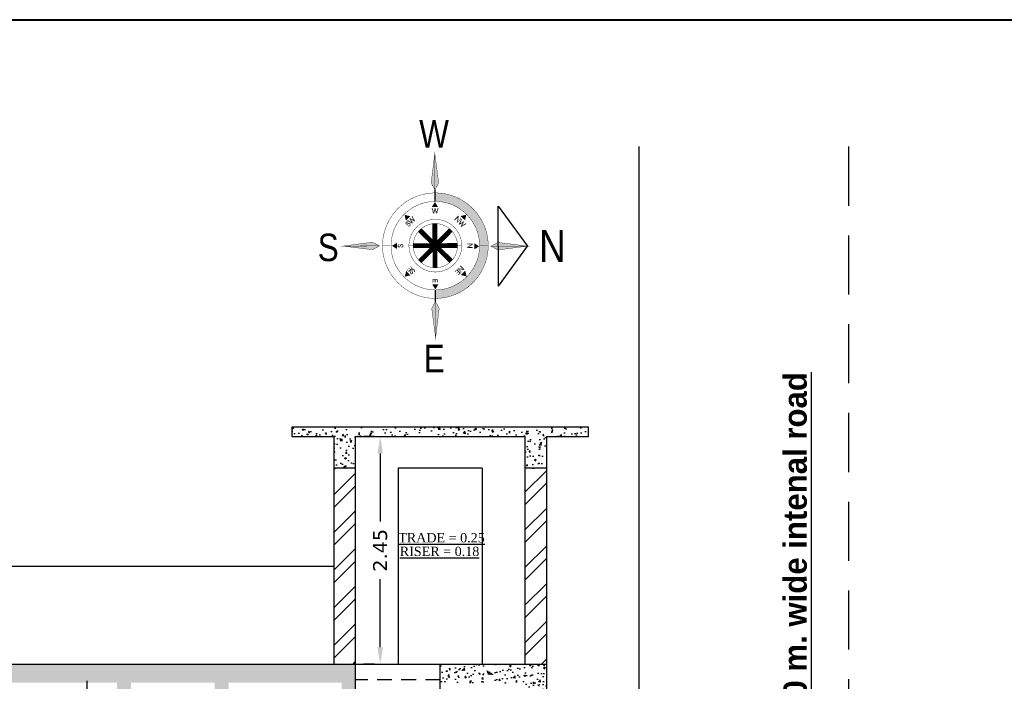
# Model space of a CAD drawing. Header units: millimetres. Extents: x 508 to 1792, y -198 to 270.
# Tile 7 of 9: x 1753 to 1763, y 94 to 101. Entities that reach past the tile are written whole.
import ezdxf
from ezdxf.enums import TextEntityAlignment as Align

# ---------------------------------------------------------------- set-up
doc = ezdxf.new("R2010")
doc.units = ezdxf.units.MM
doc.linetypes.add('DASHED2', pattern=[9.525, 6.35, -3.175])
doc.layers.add('LAYER_1', color=7, linetype='Continuous', lineweight=25)
doc.layers.add('TREES', color=74, linetype='Continuous')
doc.styles.add('SMN', font='swissck.ttf', dxfattribs={"height": 9.75})
doc.styles.get("Standard").update_dxf_attribs({"font": 'verdana.ttf', "height": 0.8})
doc.dimstyles.get("Standard").update_dxf_attribs({"dimtxt": 0.8, "dimasz": 0.18, "dimexe": 0.18, "dimexo": 0.0625, "dimgap": 0.09, "dimtad": 0, "dimtih": 1, "dimtoh": 1, "dimzin": 0, "dimdsep": 46, "dimtxsty": 'Standard', "dimcen": 0.09, "dimadec": 0, "dimazin": 0, "dimtfac": 1, "dimtofl": 0, "dimtmove": 0, "dimatfit": 3, "dimfxl": 1, "dimtolj": 1, "dimtzin": 0, "dimarcsym": 0})
pattern_1 = [(45, (232.0057, 179.74275), (-0.202055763, 0.202055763), []), (45, (232.14042, 179.74275), (-0.202055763, 0.202055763), [])]
pattern_2 = [(50, (232.00571, 179.74275), (0.182184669, -0.015939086), [0.01905, -0.20955]), (355, (232.00571, 179.74275), (-0.035243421, 0.191056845), [0.01524, -0.167640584]), (100.451445, (232.0209, 179.74142), (0.146941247, 0.175117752), [0.016190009, -0.178090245]), (46.1842, (232.00571, 179.79355), (0.27107904, -0.042042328), [0.028575, -0.314325]), (96.635558, (232.0283, 179.79004), (0.237404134, 0.247426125), [0.024285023, -0.26713561]), (351.184151, (232.0057, 179.79355), (0.237404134, 0.247426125), [0.022859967, -0.25145973]), (21, (232.03111, 179.78085), (0.151614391, -0.102265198), [0.01905, -0.20955]), (326, (232.03111, 179.78085), (0.061802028, 0.184187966), [0.01524, -0.16764]), (71.451445, (232.04375, 179.77233), (0.21341642, 0.081922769), [0.016190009, -0.178089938]), (37.5, (232.005714, 179.74275), (0.0030886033, 0.084555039), [0, -0.165608, 0, -0.17018, 0, -0.168275]), (7.5, (232.00571, 179.74275), (0.0668196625, 0.100180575), [0, -0.097028, 0, -0.161798, 0, -0.064135]), (327.5, (231.94907, 179.74275), (0.1355905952, -0.005728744), [0, -0.0635, 0, -0.19812, 0, -0.26289]), (317.5, (231.92367, 179.74275), (0.148129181, 0.025426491), [0, -0.08255, 0, -0.131572, 0, -0.18669])]

# ---------------------------------------------------------------- blocks, each defined once
blk = doc.blocks.new('*D154')
at = {"color": 0, "lineweight": -2, "ltscale": 0.25, "transparency": 16777216}
for p, q in [((1756.424, 96.392), (1756.306, 96.392)), ((1756.486, 96.212), (1756.486, 95.48)), ((1756.486, 94.132), (1756.486, 94.863)), ((1756.424, 93.952), (1756.306, 93.952))]:
    blk.add_line(p, q, dxfattribs=at)
at = {"color": 0, "ltscale": 0.25, "transparency": 16777216}
for points in [[(1756.456, 96.212), (1756.516, 96.212), (1756.486, 96.392)], [(1756.456, 94.132), (1756.516, 94.132), (1756.486, 93.952)]]:
    blk.add_solid(points, dxfattribs=at)
at = {"layer": 'Defpoints', "color": 0, "ltscale": 0.25, "transparency": 16777216}
for p in [(1756.486, 96.392), (1756.486, 93.952), (1756.486, 93.952)]:
    blk.add_point(p, dxfattribs=at)
at = {"color": 0, "ltscale": 0.25, "transparency": 16777216, "insert": (1756.486, 95.172), "char_height": 0.8, "attachment_point": 5, "rotation": 90}
blk.add_mtext('\\A1;{\\H0.1875x;2.45}', dxfattribs=at)
blk = doc.blocks.new('*D155')
at = {"color": 0, "lineweight": -2, "ltscale": 0.25, "transparency": 16777216}
for p, q in [((1753.399, 93.952), (1753.517, 93.952)), ((1753.337, 93.772), (1753.337, 92.732)), ((1753.337, 91.072), (1753.337, 92.111)), ((1753.274, 90.892), (1753.157, 90.892))]:
    blk.add_line(p, q, dxfattribs=at)
at = {"color": 0, "ltscale": 0.25, "transparency": 16777216}
for points in [[(1753.307, 93.772), (1753.367, 93.772), (1753.337, 93.952)], [(1753.307, 91.072), (1753.367, 91.072), (1753.337, 90.892)]]:
    blk.add_solid(points, dxfattribs=at)
at = {"layer": 'Defpoints', "color": 0, "ltscale": 0.25, "transparency": 16777216}
for p in [(1753.337, 93.952), (1753.337, 90.892), (1753.337, 90.892)]:
    blk.add_point(p, dxfattribs=at)
at = {"color": 0, "ltscale": 0.25, "transparency": 16777216, "insert": (1753.337, 92.422), "char_height": 0.8, "attachment_point": 5, "rotation": 90}
blk.add_mtext('\\A1;{\\H0.1875x;3.06}', dxfattribs=at)
blk = doc.blocks.new('*D193')
at = {"color": 0, "lineweight": -2, "transparency": 16777216}
for p, q in [((1764.066, 98.584), (1763.787, 98.584)), ((1763.967, 98.484), (1763.967, 98.226)), ((1763.967, 97.684), (1763.967, 97.942)), ((1764.066, 97.584), (1763.787, 97.584))]:
    blk.add_line(p, q, dxfattribs=at)
at = {"color": 0, "transparency": 16777216}
for points in [[(1763.95, 98.484), (1763.983, 98.484), (1763.967, 98.584)], [(1763.95, 97.684), (1763.983, 97.684), (1763.967, 97.584)]]:
    blk.add_solid(points, dxfattribs=at)
at = {"layer": 'Defpoints', "color": 0, "transparency": 16777216}
for p in [(1764.129, 98.584), (1763.967, 97.584), (1764.129, 97.584)]:
    blk.add_point(p, dxfattribs=at)
at = {"color": 0, "transparency": 16777216, "insert": (1763.967, 98.084), "char_height": 0.8, "attachment_point": 5}
blk.add_mtext('\\A1;{\\H0.125x;2.00}', dxfattribs=at)
blk = doc.blocks.new('vitthal-12')
h = blk.add_hatch(color=8)
h.paths.add_polyline_path([(4.593, 1.58), (4.628, 1.62), (4.663, 1.661), (4.696, 1.702), (4.729, 1.744), (4.76, 1.786), (4.79, 1.829), (4.818, 1.873), (4.846, 1.917), (4.873, 1.962), (4.898, 2.007), (4.922, 2.052), (4.946, 2.098), (4.968, 2.145), (4.989, 2.192), (5.009, 2.239), (5.027, 2.286), (5.045, 2.334), (5.061, 2.382), (5.077, 2.431), (5.091, 2.48), (5.104, 2.529), (5.116, 2.578), (5.127, 2.627), (5.137, 2.677), (5.145, 2.727), (5.153, 2.777), (5.159, 2.827), (5.165, 2.877), (5.169, 2.927), (5.172, 2.978), (5.174, 3.028), (5.175, 3.079), (5.175, 3.129), (5.173, 3.179), (5.171, 3.23), (5.168, 3.28), (5.163, 3.33), (5.157, 3.38), (5.151, 3.43), (5.143, 3.48), (5.134, 3.53), (5.124, 3.579), (5.112, 3.629), (5.1, 3.678), (5.087, 3.727), (5.072, 3.775), (5.057, 3.823), (5.04, 3.871), (5.023, 3.919), (5.004, 3.966), (4.984, 4.013), (4.963, 4.06), (4.941, 4.106), (4.918, 4.151), (4.893, 4.196), (4.868, 4.241), (4.842, 4.285), (4.814, 4.329), (4.786, 4.372), (4.756, 4.415), (4.726, 4.457), (4.694, 4.498), (4.661, 4.539), (4.627, 4.579), (4.592, 4.619), (4.556, 4.658), (4.519, 4.696), (4.481, 4.733), (4.441, 4.77), (4.436, 4.775), (4.188, 4.51), (4.197, 4.502), (4.237, 4.464), (4.275, 4.426), (4.312, 4.387), (4.348, 4.347), (4.383, 4.307), (4.416, 4.265), (4.447, 4.223), (4.478, 4.18), (4.507, 4.136), (4.535, 4.092), (4.561, 4.047), (4.587, 4.002), (4.61, 3.955), (4.633, 3.909), (4.654, 3.862), (4.674, 3.814), (4.692, 3.766), (4.709, 3.717), (4.725, 3.669), (4.74, 3.619), (4.753, 3.57), (4.765, 3.52), (4.775, 3.47), (4.784, 3.42), (4.792, 3.369), (4.798, 3.318), (4.803, 3.268), (4.807, 3.217), (4.809, 3.166), (4.81, 3.115), (4.81, 3.064), (4.808, 3.012), (4.805, 2.961), (4.8, 2.91), (4.794, 2.86), (4.787, 2.809), (4.779, 2.758), (4.769, 2.708), (4.757, 2.658), (4.745, 2.608), (4.731, 2.559), (4.715, 2.509), (4.699, 2.46), (4.68, 2.412), (4.661, 2.364), (4.64, 2.316), (4.618, 2.269), (4.594, 2.222), (4.569, 2.176), (4.543, 2.13), (4.515, 2.085), (4.486, 2.041), (4.455, 1.997), (4.423, 1.954), (4.39, 1.912), (4.355, 1.87), (4.319, 1.83)])
h.paths.add_polyline_path([(3.404, 0.901), (3.453, 0.912), (3.502, 0.924), (3.551, 0.938), (3.6, 0.952), (3.648, 0.967), (3.696, 0.984), (3.743, 1.001), (3.791, 1.02), (3.837, 1.04), (3.884, 1.061), (3.93, 1.082), (3.975, 1.105), (4.021, 1.13), (4.065, 1.155), (4.109, 1.181), (4.153, 1.208), (4.196, 1.237), (4.239, 1.266), (4.281, 1.297), (4.322, 1.328), (4.363, 1.361), (4.403, 1.395), (4.442, 1.43), (4.481, 1.466), (4.519, 1.503), (4.556, 1.541), (4.593, 1.58), (4.319, 1.83), (4.282, 1.79), (4.243, 1.752), (4.204, 1.714), (4.165, 1.679), (4.124, 1.644), (4.082, 1.611), (4.04, 1.579), (3.997, 1.549), (3.954, 1.52), (3.909, 1.492), (3.864, 1.465), (3.819, 1.44), (3.773, 1.416), (3.726, 1.394), (3.679, 1.372), (3.632, 1.353), (3.584, 1.334), (3.535, 1.317), (3.486, 1.301), (3.437, 1.287), (3.388, 1.273), (3.338, 1.262), (3.288, 1.251), (3.238, 1.242), (3.187, 1.234), (3.136, 1.228), (3.086, 1.223), (3.035, 1.219), (2.984, 1.217), (2.933, 1.216), (2.882, 1.216), (2.831, 1.218), (2.78, 1.221), (2.729, 1.225), (2.678, 1.231), (2.627, 1.238), (2.577, 1.247), (2.527, 1.257), (2.477, 1.268), (2.427, 1.281), (2.377, 1.295), (2.328, 1.31), (2.279, 1.327), (2.231, 1.345), (2.183, 1.364), (2.135, 1.385), (2.088, 1.407), (2.041, 1.431), (1.995, 1.456), (1.95, 1.482), (1.905, 1.51), (1.86, 1.539), (1.816, 1.57), (1.773, 1.602), (1.731, 1.635), (1.69, 1.67), (1.645, 1.71), (1.401, 1.442), (1.404, 1.438), (1.445, 1.402), (1.485, 1.368), (1.527, 1.334), (1.569, 1.302), (1.611, 1.271), (1.654, 1.241), (1.698, 1.212), (1.742, 1.184), (1.787, 1.157), (1.832, 1.132), (1.878, 1.107), (1.924, 1.084), (1.97, 1.062), (2.017, 1.041), (2.064, 1.021), (2.112, 1.002), (2.16, 0.984), (2.208, 0.967), (2.256, 0.952), (2.305, 0.938), (2.354, 0.924), (2.403, 0.912), (2.453, 0.901), (2.502, 0.891), (2.552, 0.882), (2.602, 0.875), (2.652, 0.868), (2.702, 0.863), (2.753, 0.858), (2.803, 0.855), (2.853, 0.853), (2.904, 0.852), (2.954, 0.852), (3.005, 0.853), (3.055, 0.855), (3.105, 0.858), (3.155, 0.863), (3.205, 0.868), (3.255, 0.875), (3.305, 0.883), (3.355, 0.891)])
for p, q in [((4.523, 4.867), (4.188, 4.51)), ((3.744, 0), (6.042, 2.52)), ((6.042, 2.52), (5.807, 0.427)), ((1.314, 1.346), (1.645, 1.71)), ((3.744, 0), (5.807, 0.427))]:
    blk.add_line(p, q)
at = {"color": 8, "const_width": 0.0155}
for points in [[(4.523, 4.867), (5.574, 6.021), (4.843, 4.98)], [(4.523, 4.867), (5.574, 6.021), (4.604, 5.198)], [(1.158, 4.711), (0.006, 5.761), (1.045, 5.031)], [(1.158, 4.711), (0.006, 5.761), (0.828, 4.794)], [(1.314, 1.346), (0.262, 0.192), (1.23, 1.017)], [(1.314, 1.346), (0.262, 0.192), (0.993, 1.233)], [(4.655, 1.477), (5.807, 0.427), (4.985, 1.393)], [(4.655, 1.477), (5.807, 0.427), (4.769, 1.156)]]:
    blk.add_lwpolyline(points, close=True, dxfattribs=at)
at = {"color": 8, "const_width": 0.207}
for points in [[(3.623, 2.467), (2.228, 3.739)], [(3.548, 3.817), (2.274, 2.42)], [(2.884, 4.045), (2.971, 2.162)], [(3.869, 3.147), (1.984, 3.058)]]:
    blk.add_lwpolyline(points, dxfattribs=at)
at = {"color": 8}
for points in [[(4.523, 4.867), (5.574, 6.021), (4.523, 4.867), (4.604, 5.198)], [(4.523, 4.867), (5.574, 6.021), (4.523, 4.867), (4.843, 4.98)], [(1.158, 4.711), (0.006, 5.761), (1.158, 4.711), (0.828, 4.794)], [(1.158, 4.711), (0.006, 5.761), (1.158, 4.711), (1.045, 5.031)], [(1.314, 1.346), (0.262, 0.192), (1.314, 1.346), (0.993, 1.233)], [(1.314, 1.346), (0.262, 0.192), (1.314, 1.346), (1.23, 1.017)], [(4.655, 1.477), (5.807, 0.427), (4.655, 1.477), (4.769, 1.156)], [(4.655, 1.477), (5.807, 0.427), (4.655, 1.477), (4.985, 1.393)]]:
    blk.add_solid(points, dxfattribs=at)
at = {"layer": 'LAYER_1', "color": 39, "linetype": 'Continuous', "const_width": 0.0155}
for points in [[(1.253, 4.624), (1.523, 4.378), (1.561, 4.418), (1.599, 4.456), (1.638, 4.493), (1.678, 4.529), (1.718, 4.563), (1.76, 4.597), (1.802, 4.628), (1.845, 4.659), (1.889, 4.688), (1.933, 4.716), (1.978, 4.742), (2.024, 4.768), (2.07, 4.791), (2.116, 4.814), (2.164, 4.835), (2.211, 4.855), (2.259, 4.874), (2.308, 4.891), (2.357, 4.907), (2.406, 4.921), (2.456, 4.934), (2.506, 4.946), (2.556, 4.956), (2.606, 4.966), (2.657, 4.973), (2.707, 4.98), (2.758, 4.985), (2.809, 4.989), (2.86, 4.991), (2.911, 4.992), (2.962, 4.992), (3.014, 4.99), (3.065, 4.987), (3.116, 4.982), (3.167, 4.977), (3.217, 4.969), (3.268, 4.961), (3.318, 4.951), (3.368, 4.94), (3.418, 4.927), (3.468, 4.913), (3.517, 4.898), (3.566, 4.881), (3.615, 4.863), (3.663, 4.843), (3.71, 4.823), (3.758, 4.8), (3.804, 4.777), (3.851, 4.752), (3.896, 4.725), (3.941, 4.698), (3.986, 4.668), (4.029, 4.638), (4.072, 4.606), (4.115, 4.573), (4.156, 4.538), (4.197, 4.502), (4.197, 4.502), (4.237, 4.464), (4.275, 4.426), (4.312, 4.387), (4.348, 4.347), (4.383, 4.307), (4.416, 4.265), (4.447, 4.223), (4.478, 4.18), (4.507, 4.136), (4.535, 4.092), (4.561, 4.047), (4.587, 4.002), (4.61, 3.955), (4.633, 3.909), (4.654, 3.862), (4.674, 3.814), (4.692, 3.766), (4.709, 3.717), (4.725, 3.669), (4.74, 3.619), (4.753, 3.57), (4.765, 3.52), (4.775, 3.47), (4.784, 3.42), (4.792, 3.369), (4.798, 3.318), (4.803, 3.268), (4.807, 3.217), (4.809, 3.166), (4.81, 3.115), (4.81, 3.064), (4.808, 3.012), (4.805, 2.961), (4.8, 2.91), (4.794, 2.86), (4.787, 2.809), (4.779, 2.758), (4.769, 2.708), (4.757, 2.658), (4.745, 2.608), (4.731, 2.559), (4.715, 2.509), (4.699, 2.46), (4.68, 2.412), (4.661, 2.364), (4.64, 2.316), (4.618, 2.269), (4.594, 2.222), (4.569, 2.176), (4.543, 2.13), (4.515, 2.085), (4.486, 2.041), (4.455, 1.997), (4.423, 1.954), (4.39, 1.912), (4.355, 1.87), (4.319, 1.83), (4.319, 1.83), (4.593, 1.58), (4.628, 1.62), (4.663, 1.661), (4.696, 1.702), (4.729, 1.744), (4.76, 1.786), (4.79, 1.829), (4.818, 1.873), (4.846, 1.917), (4.873, 1.962), (4.898, 2.007), (4.922, 2.052), (4.946, 2.098), (4.968, 2.145), (4.989, 2.192), (5.009, 2.239), (5.027, 2.286), (5.045, 2.334), (5.061, 2.382), (5.077, 2.431), (5.091, 2.48), (5.104, 2.529), (5.116, 2.578), (5.127, 2.627), (5.137, 2.677), (5.145, 2.727), (5.153, 2.777), (5.159, 2.827), (5.165, 2.877), (5.169, 2.927), (5.172, 2.978), (5.174, 3.028), (5.175, 3.079), (5.175, 3.129), (5.173, 3.179), (5.171, 3.23), (5.168, 3.28), (5.163, 3.33), (5.157, 3.38), (5.151, 3.43), (5.143, 3.48), (5.134, 3.53), (5.124, 3.579), (5.112, 3.629), (5.1, 3.678), (5.087, 3.727), (5.072, 3.775), (5.057, 3.823), (5.04, 3.871), (5.023, 3.919), (5.004, 3.966), (4.984, 4.013), (4.963, 4.06), (4.941, 4.106), (4.918, 4.151), (4.893, 4.196), (4.868, 4.241), (4.842, 4.285), (4.814, 4.329), (4.786, 4.372), (4.756, 4.415), (4.726, 4.457), (4.694, 4.498), (4.661, 4.539), (4.627, 4.579), (4.592, 4.619), (4.556, 4.658), (4.519, 4.696), (4.481, 4.733), (4.441, 4.77), (4.441, 4.77), (4.401, 4.806), (4.361, 4.84), (4.319, 4.874), (4.277, 4.906), (4.235, 4.937), (4.192, 4.967), (4.148, 4.996), (4.104, 5.024), (4.059, 5.05), (4.014, 5.076), (3.969, 5.1), (3.923, 5.123), (3.876, 5.146), (3.83, 5.167), (3.782, 5.186), (3.735, 5.205), (3.687, 5.223), (3.639, 5.239), (3.591, 5.255), (3.542, 5.269), (3.493, 5.282), (3.444, 5.294), (3.394, 5.305), (3.345, 5.315), (3.295, 5.324), (3.245, 5.331), (3.195, 5.338), (3.145, 5.343), (3.095, 5.348), (3.045, 5.351), (2.994, 5.353), (2.944, 5.354), (2.894, 5.354), (2.844, 5.353), (2.793, 5.35), (2.743, 5.347), (2.693, 5.342), (2.643, 5.337), (2.593, 5.33), (2.543, 5.322), (2.494, 5.313), (2.444, 5.303), (2.395, 5.292), (2.346, 5.28), (2.297, 5.267), (2.249, 5.252), (2.201, 5.237), (2.153, 5.22), (2.105, 5.203), (2.058, 5.184), (2.011, 5.164), (1.965, 5.143), (1.919, 5.121), (1.873, 5.098), (1.828, 5.074), (1.783, 5.049), (1.739, 5.023), (1.695, 4.996), (1.652, 4.967), (1.609, 4.938), (1.567, 4.907), (1.525, 4.875), (1.485, 4.843), (1.444, 4.809), (1.405, 4.774), (1.366, 4.738), (1.328, 4.701), (1.29, 4.663), (1.253, 4.624)], [(1.253, 4.624), (1.525, 4.38), (1.489, 4.339), (1.454, 4.298), (1.421, 4.255), (1.389, 4.212), (1.358, 4.168), (1.329, 4.124), (1.301, 4.079), (1.275, 4.033), (1.25, 3.987), (1.226, 3.941), (1.204, 3.893), (1.183, 3.846), (1.164, 3.797), (1.146, 3.749), (1.129, 3.7), (1.114, 3.651), (1.1, 3.601), (1.087, 3.551), (1.076, 3.501), (1.066, 3.451), (1.057, 3.4), (1.05, 3.349), (1.044, 3.298), (1.04, 3.247), (1.037, 3.196), (1.035, 3.145), (1.035, 3.094), (1.036, 3.043), (1.038, 2.992), (1.042, 2.941), (1.047, 2.89), (1.053, 2.839), (1.061, 2.789), (1.07, 2.738), (1.081, 2.688), (1.093, 2.638), (1.106, 2.589), (1.12, 2.54), (1.136, 2.491), (1.153, 2.442), (1.172, 2.394), (1.192, 2.346), (1.213, 2.299), (1.235, 2.253), (1.259, 2.206), (1.284, 2.161), (1.311, 2.116), (1.339, 2.072), (1.368, 2.028), (1.398, 1.985), (1.43, 1.943), (1.463, 1.901), (1.498, 1.86), (1.534, 1.821), (1.571, 1.781), (1.609, 1.743), (1.649, 1.706), (1.649, 1.706), (1.69, 1.67), (1.731, 1.635), (1.773, 1.602), (1.816, 1.57), (1.86, 1.539), (1.905, 1.51), (1.95, 1.482), (1.995, 1.456), (2.041, 1.431), (2.088, 1.407), (2.135, 1.385), (2.183, 1.364), (2.231, 1.345), (2.279, 1.327), (2.328, 1.31), (2.377, 1.295), (2.427, 1.281), (2.477, 1.268), (2.527, 1.257), (2.577, 1.247), (2.627, 1.238), (2.678, 1.231), (2.729, 1.225), (2.78, 1.221), (2.831, 1.218), (2.882, 1.216), (2.933, 1.216), (2.984, 1.217), (3.035, 1.219), (3.086, 1.223), (3.136, 1.228), (3.187, 1.234), (3.238, 1.242), (3.288, 1.251), (3.338, 1.262), (3.388, 1.273), (3.437, 1.287), (3.486, 1.301), (3.535, 1.317), (3.584, 1.334), (3.632, 1.353), (3.679, 1.372), (3.726, 1.394), (3.773, 1.416), (3.819, 1.44), (3.864, 1.465), (3.909, 1.492), (3.954, 1.52), (3.997, 1.549), (4.04, 1.579), (4.082, 1.611), (4.124, 1.644), (4.165, 1.679), (4.204, 1.714), (4.243, 1.752), (4.282, 1.79), (4.319, 1.83), (4.319, 1.83), (4.593, 1.58), (4.556, 1.541), (4.519, 1.503), (4.481, 1.466), (4.442, 1.43), (4.403, 1.395), (4.363, 1.361), (4.322, 1.328), (4.281, 1.297), (4.239, 1.266), (4.196, 1.237), (4.153, 1.208), (4.109, 1.181), (4.065, 1.155), (4.021, 1.13), (3.975, 1.105), (3.93, 1.082), (3.884, 1.061), (3.837, 1.04), (3.791, 1.02), (3.743, 1.001), (3.696, 0.984), (3.648, 0.967), (3.6, 0.952), (3.551, 0.938), (3.502, 0.924), (3.453, 0.912), (3.404, 0.901), (3.355, 0.891), (3.305, 0.883), (3.255, 0.875), (3.205, 0.868), (3.155, 0.863), (3.105, 0.858), (3.055, 0.855), (3.005, 0.853), (2.954, 0.852), (2.904, 0.852), (2.853, 0.853), (2.803, 0.855), (2.753, 0.858), (2.702, 0.863), (2.652, 0.868), (2.602, 0.875), (2.552, 0.882), (2.502, 0.891), (2.453, 0.901), (2.403, 0.912), (2.354, 0.924), (2.305, 0.938), (2.256, 0.952), (2.208, 0.967), (2.16, 0.984), (2.112, 1.002), (2.064, 1.021), (2.017, 1.041), (1.97, 1.062), (1.924, 1.084), (1.878, 1.107), (1.832, 1.132), (1.787, 1.157), (1.742, 1.184), (1.698, 1.212), (1.654, 1.241), (1.611, 1.271), (1.569, 1.302), (1.527, 1.334), (1.485, 1.368), (1.445, 1.402), (1.404, 1.438), (1.404, 1.438), (1.365, 1.475), (1.327, 1.512), (1.29, 1.55), (1.254, 1.589), (1.219, 1.628), (1.185, 1.668), (1.152, 1.709), (1.121, 1.751), (1.09, 1.793), (1.06, 1.835), (1.032, 1.878), (1.004, 1.922), (0.978, 1.966), (0.953, 2.011), (0.929, 2.056), (0.906, 2.101), (0.884, 2.147), (0.863, 2.194), (0.843, 2.24), (0.824, 2.287), (0.806, 2.335), (0.79, 2.383), (0.774, 2.431), (0.76, 2.479), (0.747, 2.528), (0.735, 2.577), (0.723, 2.626), (0.713, 2.676), (0.704, 2.725), (0.697, 2.775), (0.69, 2.825), (0.684, 2.875), (0.68, 2.925), (0.676, 2.975), (0.674, 3.025), (0.673, 3.075), (0.673, 3.126), (0.674, 3.176), (0.676, 3.226), (0.679, 3.277), (0.683, 3.327), (0.688, 3.377), (0.695, 3.427), (0.702, 3.477), (0.711, 3.526), (0.721, 3.576), (0.732, 3.625), (0.744, 3.675), (0.757, 3.724), (0.771, 3.772), (0.786, 3.821), (0.803, 3.869), (0.82, 3.917), (0.839, 3.964), (0.859, 4.011), (0.88, 4.058), (0.902, 4.105), (0.925, 4.151), (0.949, 4.196), (0.975, 4.241), (1.001, 4.286), (1.029, 4.33), (1.057, 4.374), (1.087, 4.417), (1.118, 4.46), (1.15, 4.502), (1.183, 4.543), (1.218, 4.584), (1.253, 4.624)], [(2.653, 4.529), (2.655, 4.519), (2.658, 4.511), (2.662, 4.503), (2.668, 4.498), (2.673, 4.494), (2.679, 4.491), (2.687, 4.489), (2.695, 4.488), (2.704, 4.487), (2.71, 4.487), (2.717, 4.489), (2.724, 4.493), (2.73, 4.498), (2.735, 4.503), (2.738, 4.509), (2.743, 4.516), (2.744, 4.524), (2.744, 4.531), (2.742, 4.54), (2.74, 4.547), (2.736, 4.553), (2.731, 4.561), (2.722, 4.566), (2.713, 4.571), (2.7, 4.575), (2.687, 4.577), (2.675, 4.58), (2.664, 4.584), (2.653, 4.59), (2.644, 4.597), (2.639, 4.607), (2.635, 4.618), (2.632, 4.63), (2.633, 4.632), (2.633, 4.632), (2.634, 4.632), (2.633, 4.635), (2.633, 4.636), (2.631, 4.638), (2.633, 4.647), (2.636, 4.656), (2.641, 4.664), (2.647, 4.673), (2.654, 4.68), (2.663, 4.684), (2.672, 4.689), (2.681, 4.692), (2.69, 4.694), (2.703, 4.692), (2.714, 4.689), (2.724, 4.685), (2.733, 4.679), (2.74, 4.672), (2.746, 4.665), (2.75, 4.656), (2.754, 4.647), (2.756, 4.638), (2.754, 4.636), (2.734, 4.633), (2.73, 4.645), (2.725, 4.654), (2.718, 4.662), (2.711, 4.667), (2.702, 4.671), (2.691, 4.672), (2.685, 4.67), (2.679, 4.669), (2.673, 4.667), (2.668, 4.663), (2.663, 4.659), (2.66, 4.654), (2.656, 4.648), (2.654, 4.642), (2.652, 4.637), (2.655, 4.625), (2.66, 4.615), (2.666, 4.61), (2.674, 4.604), (2.686, 4.6), (2.7, 4.596), (2.716, 4.591), (2.729, 4.586), (2.74, 4.581), (2.75, 4.573), (2.758, 4.562), (2.762, 4.547), (2.764, 4.542), (2.765, 4.537), (2.767, 4.532), (2.766, 4.525), (2.764, 4.518), (2.762, 4.512), (2.76, 4.503), (2.757, 4.495), (2.752, 4.489), (2.746, 4.483), (2.739, 4.478), (2.73, 4.473), (2.722, 4.469), (2.713, 4.467), (2.703, 4.466), (2.692, 4.466), (2.682, 4.467), (2.673, 4.468), (2.665, 4.473), (2.657, 4.478), (2.65, 4.482), (2.645, 4.489), (2.64, 4.495), (2.636, 4.502), (2.632, 4.51), (2.631, 4.519), (2.631, 4.528)], [(2.653, 4.529), (2.655, 4.519), (2.658, 4.511), (2.662, 4.503), (2.668, 4.498), (2.673, 4.494), (2.679, 4.491), (2.687, 4.489), (2.695, 4.488), (2.704, 4.487), (2.71, 4.487), (2.717, 4.489), (2.724, 4.493), (2.73, 4.498), (2.735, 4.503), (2.738, 4.509), (2.743, 4.516), (2.744, 4.524), (2.744, 4.531), (2.742, 4.54), (2.74, 4.547), (2.736, 4.553), (2.731, 4.561), (2.722, 4.566), (2.713, 4.571), (2.7, 4.575), (2.687, 4.577), (2.675, 4.58), (2.664, 4.584), (2.653, 4.59), (2.644, 4.597), (2.639, 4.607), (2.635, 4.618), (2.632, 4.63), (2.633, 4.632), (2.633, 4.632), (2.634, 4.632), (2.633, 4.635), (2.633, 4.636), (2.631, 4.638), (2.633, 4.647), (2.636, 4.656), (2.641, 4.664), (2.647, 4.673), (2.654, 4.68), (2.663, 4.684), (2.672, 4.689), (2.681, 4.692), (2.69, 4.694), (2.703, 4.692), (2.714, 4.689), (2.724, 4.685), (2.733, 4.679), (2.74, 4.672), (2.746, 4.665), (2.75, 4.656), (2.754, 4.647), (2.756, 4.638), (2.754, 4.636), (2.734, 4.633), (2.73, 4.645), (2.725, 4.654), (2.718, 4.662), (2.711, 4.667), (2.702, 4.671), (2.691, 4.672), (2.685, 4.67), (2.679, 4.669), (2.673, 4.667), (2.668, 4.663), (2.663, 4.659), (2.66, 4.654), (2.656, 4.648), (2.654, 4.642), (2.652, 4.637), (2.655, 4.625), (2.66, 4.615), (2.666, 4.61), (2.674, 4.604), (2.686, 4.6), (2.7, 4.596), (2.716, 4.591), (2.729, 4.586), (2.74, 4.581), (2.75, 4.573), (2.758, 4.562), (2.762, 4.547), (2.764, 4.542), (2.765, 4.537), (2.767, 4.532), (2.766, 4.525), (2.764, 4.518), (2.762, 4.512), (2.76, 4.503), (2.757, 4.495), (2.752, 4.489), (2.746, 4.483), (2.739, 4.478), (2.73, 4.473), (2.722, 4.469), (2.713, 4.467), (2.703, 4.466), (2.692, 4.466), (2.682, 4.467), (2.673, 4.468), (2.665, 4.473), (2.657, 4.478), (2.65, 4.482), (2.645, 4.489), (2.64, 4.495), (2.636, 4.502), (2.632, 4.51), (2.631, 4.519), (2.631, 4.528)], [(2.846, 4.943), (2.974, 4.76), (2.736, 4.749)], [(2.98, 4.512), (3.027, 4.704), (3.047, 4.703), (2.994, 4.485), (2.966, 4.482), (2.911, 4.66), (2.87, 4.478), (2.842, 4.478), (2.769, 4.691), (2.793, 4.694), (2.853, 4.507), (2.899, 4.697), (2.919, 4.699)], [(2.98, 4.512), (3.027, 4.704), (3.047, 4.703), (2.994, 4.485), (2.966, 4.482), (2.911, 4.66), (2.87, 4.478), (2.842, 4.478), (2.769, 4.691), (2.793, 4.694), (2.853, 4.507), (2.899, 4.697), (2.919, 4.699)], [(1.562, 4.343), (1.624, 4.13), (1.782, 4.302)], [(1.829, 4.042), (1.836, 4.038), (1.843, 4.035), (1.852, 4.032), (1.859, 4.033), (1.867, 4.034), (1.874, 4.037), (1.881, 4.039), (1.886, 4.043), (1.89, 4.047), (1.895, 4.053), (1.899, 4.059), (1.901, 4.066), (1.903, 4.074), (1.903, 4.082), (1.901, 4.09), (1.899, 4.096), (1.895, 4.102), (1.889, 4.108), (1.883, 4.113), (1.875, 4.116), (1.866, 4.118), (1.858, 4.12), (1.849, 4.118), (1.839, 4.112), (1.827, 4.106), (1.817, 4.102), (1.806, 4.095), (1.795, 4.091), (1.784, 4.088), (1.773, 4.086), (1.764, 4.089), (1.754, 4.095), (1.743, 4.103), (1.742, 4.103), (1.742, 4.104), (1.741, 4.105), (1.74, 4.105), (1.74, 4.106), (1.739, 4.107), (1.732, 4.114), (1.727, 4.122), (1.724, 4.13), (1.723, 4.14), (1.723, 4.151), (1.725, 4.162), (1.729, 4.17), (1.733, 4.178), (1.737, 4.183), (1.747, 4.193), (1.756, 4.199), (1.766, 4.203), (1.777, 4.206), (1.787, 4.206), (1.797, 4.203), (1.806, 4.201), (1.814, 4.197), (1.82, 4.193), (1.824, 4.189), (1.81, 4.173), (1.799, 4.18), (1.789, 4.183), (1.78, 4.183), (1.771, 4.181), (1.761, 4.176), (1.752, 4.169), (1.75, 4.166), (1.747, 4.161), (1.746, 4.154), (1.743, 4.149), (1.743, 4.143), (1.745, 4.137), (1.746, 4.13), (1.748, 4.124), (1.753, 4.119), (1.763, 4.112), (1.772, 4.11), (1.781, 4.111), (1.79, 4.113), (1.802, 4.117), (1.814, 4.123), (1.828, 4.131), (1.84, 4.137), (1.851, 4.14), (1.864, 4.141), (1.877, 4.139), (1.89, 4.133), (1.896, 4.129), (1.901, 4.126), (1.903, 4.124), (1.908, 4.119), (1.913, 4.113), (1.917, 4.108), (1.92, 4.099), (1.923, 4.091), (1.924, 4.084), (1.925, 4.075), (1.924, 4.066), (1.921, 4.058), (1.918, 4.049), (1.913, 4.041), (1.906, 4.033), (1.9, 4.027), (1.893, 4.02), (1.886, 4.015), (1.877, 4.013), (1.868, 4.011), (1.859, 4.008), (1.851, 4.009), (1.843, 4.011), (1.834, 4.013), (1.827, 4.016), (1.819, 4.02), (1.813, 4.025)], [(1.829, 4.042), (1.836, 4.038), (1.843, 4.035), (1.852, 4.032), (1.859, 4.033), (1.867, 4.034), (1.874, 4.037), (1.881, 4.039), (1.886, 4.043), (1.89, 4.047), (1.895, 4.053), (1.899, 4.059), (1.901, 4.066), (1.903, 4.074), (1.903, 4.082), (1.901, 4.09), (1.899, 4.096), (1.895, 4.102), (1.889, 4.108), (1.883, 4.113), (1.875, 4.116), (1.866, 4.118), (1.858, 4.12), (1.849, 4.118), (1.839, 4.112), (1.827, 4.106), (1.817, 4.102), (1.806, 4.095), (1.795, 4.091), (1.784, 4.088), (1.773, 4.086), (1.764, 4.089), (1.754, 4.095), (1.743, 4.103), (1.742, 4.103), (1.742, 4.104), (1.741, 4.105), (1.74, 4.105), (1.74, 4.106), (1.739, 4.107), (1.732, 4.114), (1.727, 4.122), (1.724, 4.13), (1.723, 4.14), (1.723, 4.151), (1.725, 4.162), (1.729, 4.17), (1.733, 4.178), (1.737, 4.183), (1.747, 4.193), (1.756, 4.199), (1.766, 4.203), (1.777, 4.206), (1.787, 4.206), (1.797, 4.203), (1.806, 4.201), (1.814, 4.197), (1.82, 4.193), (1.824, 4.189), (1.81, 4.173), (1.799, 4.18), (1.789, 4.183), (1.78, 4.183), (1.771, 4.181), (1.761, 4.176), (1.752, 4.169), (1.75, 4.166), (1.747, 4.161), (1.746, 4.154), (1.743, 4.149), (1.743, 4.143), (1.745, 4.137), (1.746, 4.13), (1.748, 4.124), (1.753, 4.119), (1.763, 4.112), (1.772, 4.11), (1.781, 4.111), (1.79, 4.113), (1.802, 4.117), (1.814, 4.123), (1.828, 4.131), (1.84, 4.137), (1.851, 4.14), (1.864, 4.141), (1.877, 4.139), (1.89, 4.133), (1.896, 4.129), (1.901, 4.126), (1.903, 4.124), (1.908, 4.119), (1.913, 4.113), (1.917, 4.108), (1.92, 4.099), (1.923, 4.091), (1.924, 4.084), (1.925, 4.075), (1.924, 4.066), (1.921, 4.058), (1.918, 4.049), (1.913, 4.041), (1.906, 4.033), (1.9, 4.027), (1.893, 4.02), (1.886, 4.015), (1.877, 4.013), (1.868, 4.011), (1.859, 4.008), (1.851, 4.009), (1.843, 4.011), (1.834, 4.013), (1.827, 4.016), (1.819, 4.02), (1.813, 4.025)], [(2.089, 3.863), (2.223, 3.74), (2.261, 3.78), (2.301, 3.817), (2.343, 3.851), (2.386, 3.883), (2.431, 3.911), (2.477, 3.937), (2.525, 3.96), (2.573, 3.981), (2.622, 3.998), (2.672, 4.013), (2.723, 4.025), (2.774, 4.035), (2.826, 4.041), (2.878, 4.045), (2.929, 4.046), (2.981, 4.044), (3.033, 4.039), (3.085, 4.032), (3.136, 4.021), (3.187, 4.008), (3.237, 3.992), (3.286, 3.973), (3.334, 3.952), (3.382, 3.927), (3.428, 3.9), (3.473, 3.869), (3.516, 3.836), (3.558, 3.8), (3.558, 3.8), (3.598, 3.762), (3.635, 3.722), (3.669, 3.68), (3.701, 3.636), (3.73, 3.591), (3.756, 3.545), (3.779, 3.498), (3.8, 3.449), (3.817, 3.4), (3.833, 3.35), (3.845, 3.299), (3.854, 3.248), (3.861, 3.197), (3.865, 3.145), (3.866, 3.093), (3.864, 3.041), (3.859, 2.989), (3.852, 2.938), (3.842, 2.887), (3.829, 2.836), (3.813, 2.786), (3.794, 2.737), (3.772, 2.689), (3.748, 2.641), (3.721, 2.595), (3.69, 2.551), (3.657, 2.507), (3.621, 2.465), (3.621, 2.465), (3.757, 2.341), (3.793, 2.382), (3.826, 2.424), (3.857, 2.468), (3.885, 2.512), (3.911, 2.557), (3.935, 2.604), (3.957, 2.651), (3.976, 2.699), (3.993, 2.748), (4.007, 2.797), (4.02, 2.847), (4.03, 2.897), (4.038, 2.948), (4.043, 2.999), (4.046, 3.05), (4.047, 3.101), (4.046, 3.152), (4.042, 3.203), (4.037, 3.253), (4.029, 3.304), (4.018, 3.354), (4.006, 3.404), (3.991, 3.453), (3.974, 3.502), (3.954, 3.55), (3.933, 3.597), (3.909, 3.643), (3.883, 3.688), (3.855, 3.732), (3.824, 3.775), (3.791, 3.817), (3.756, 3.858), (3.719, 3.897), (3.68, 3.934), (3.638, 3.971), (3.594, 4.005), (3.549, 4.037), (3.503, 4.066), (3.456, 4.093), (3.409, 4.117), (3.36, 4.139), (3.31, 4.158), (3.26, 4.175), (3.209, 4.19), (3.157, 4.202), (3.106, 4.211), (3.053, 4.219), (3.001, 4.224), (2.949, 4.226), (2.896, 4.226), (2.844, 4.224), (2.791, 4.219), (2.739, 4.212), (2.688, 4.202), (2.636, 4.19), (2.586, 4.176), (2.535, 4.159), (2.486, 4.14), (2.437, 4.119), (2.39, 4.095), (2.343, 4.069), (2.297, 4.04), (2.253, 4.009), (2.21, 3.976), (2.168, 3.941), (2.127, 3.903)], [(3.918, 4.109), (4.086, 4.212), (4.101, 4.198), (3.908, 4.079), (3.888, 4.097), (3.972, 4.262), (3.818, 4.16), (3.797, 4.18), (3.897, 4.384), (3.915, 4.368), (3.828, 4.191), (3.993, 4.297), (4.006, 4.284)], [(3.918, 4.109), (4.086, 4.212), (4.101, 4.198), (3.908, 4.079), (3.888, 4.097), (3.972, 4.262), (3.818, 4.16), (3.797, 4.18), (3.897, 4.384), (3.915, 4.368), (3.828, 4.191), (3.993, 4.297), (4.006, 4.284)], [(4.165, 4.478), (4.121, 4.262), (3.948, 4.419)], [(2.089, 3.863), (2.223, 3.74), (2.187, 3.699), (2.154, 3.655), (2.124, 3.61), (2.096, 3.564), (2.072, 3.517), (2.05, 3.469), (2.032, 3.419), (2.016, 3.369), (2.003, 3.319), (1.993, 3.268), (1.985, 3.216), (1.981, 3.164), (1.979, 3.112), (1.98, 3.06), (1.984, 3.008), (1.991, 2.957), (2, 2.906), (2.012, 2.855), (2.027, 2.805), (2.045, 2.756), (2.066, 2.707), (2.089, 2.66), (2.115, 2.614), (2.144, 2.569), (2.175, 2.526), (2.21, 2.484), (2.247, 2.444), (2.286, 2.405), (2.286, 2.405), (2.328, 2.369), (2.372, 2.336), (2.417, 2.306), (2.463, 2.278), (2.51, 2.254), (2.559, 2.232), (2.608, 2.213), (2.658, 2.197), (2.709, 2.184), (2.76, 2.174), (2.812, 2.166), (2.863, 2.161), (2.915, 2.159), (2.967, 2.16), (3.019, 2.164), (3.071, 2.171), (3.122, 2.18), (3.172, 2.192), (3.222, 2.207), (3.272, 2.225), (3.32, 2.245), (3.367, 2.268), (3.413, 2.294), (3.458, 2.323), (3.501, 2.355), (3.543, 2.389), (3.583, 2.426), (3.621, 2.465), (3.757, 2.341), (3.72, 2.302), (3.681, 2.266), (3.641, 2.231), (3.599, 2.199), (3.557, 2.168), (3.513, 2.14), (3.468, 2.114), (3.422, 2.091), (3.375, 2.07), (3.327, 2.05), (3.278, 2.034), (3.229, 2.019), (3.18, 2.006), (3.13, 1.996), (3.079, 1.988), (3.028, 1.983), (2.977, 1.979), (2.926, 1.978), (2.875, 1.979), (2.824, 1.983), (2.773, 1.988), (2.723, 1.996), (2.672, 2.006), (2.622, 2.019), (2.573, 2.034), (2.524, 2.051), (2.476, 2.07), (2.428, 2.092), (2.382, 2.116), (2.336, 2.143), (2.291, 2.171), (2.248, 2.202), (2.205, 2.236), (2.164, 2.271), (2.124, 2.31), (2.086, 2.35), (2.05, 2.392), (2.017, 2.435), (1.986, 2.479), (1.957, 2.525), (1.931, 2.571), (1.907, 2.619), (1.886, 2.668), (1.866, 2.717), (1.85, 2.767), (1.835, 2.818), (1.823, 2.869), (1.813, 2.921), (1.806, 2.973), (1.801, 3.025), (1.799, 3.077), (1.799, 3.13), (1.801, 3.182), (1.806, 3.235), (1.813, 3.287), (1.823, 3.339), (1.835, 3.39), (1.849, 3.441), (1.866, 3.492), (1.885, 3.541), (1.907, 3.59), (1.931, 3.638), (1.958, 3.686), (1.987, 3.732), (2.018, 3.777), (2.052, 3.82), (2.089, 3.863)], [(4.278, 3.346), (4.278, 3.365), (4.497, 3.375), (4.498, 3.349), (4.322, 3.214), (4.504, 3.223), (4.505, 3.2), (4.286, 3.19), (4.285, 3.213), (4.472, 3.355)], [(4.278, 3.346), (4.278, 3.365), (4.497, 3.375), (4.498, 3.349), (4.322, 3.214), (4.504, 3.223), (4.505, 3.2), (4.286, 3.19), (4.285, 3.213), (4.472, 3.355)], [(1.084, 3.01), (1.279, 2.9), (1.268, 3.138)], [(1.553, 3.049), (1.334, 3.039), (1.329, 3.158), (1.347, 3.158), (1.352, 3.062), (1.432, 3.064), (1.427, 3.16), (1.448, 3.159), (1.45, 3.065), (1.532, 3.068), (1.529, 3.167), (1.548, 3.168)], [(1.553, 3.049), (1.334, 3.039), (1.329, 3.158), (1.347, 3.158), (1.352, 3.062), (1.432, 3.064), (1.427, 3.16), (1.448, 3.159), (1.45, 3.065), (1.532, 3.068), (1.529, 3.167), (1.548, 3.168)], [(1.498, 2.903), (1.508, 2.905), (1.516, 2.908), (1.524, 2.912), (1.529, 2.918), (1.534, 2.924), (1.536, 2.933), (1.54, 2.939), (1.541, 2.946), (1.541, 2.953), (1.54, 2.961), (1.539, 2.968), (1.534, 2.974), (1.53, 2.98), (1.524, 2.985), (1.517, 2.989), (1.511, 2.994), (1.505, 2.996), (1.498, 2.996), (1.489, 2.994), (1.481, 2.992), (1.472, 2.987), (1.466, 2.982), (1.461, 2.973), (1.457, 2.962), (1.452, 2.95), (1.449, 2.937), (1.447, 2.925), (1.443, 2.914), (1.438, 2.905), (1.43, 2.898), (1.421, 2.891), (1.411, 2.887), (1.397, 2.885), (1.396, 2.884), (1.395, 2.884), (1.393, 2.885), (1.393, 2.885), (1.392, 2.884), (1.391, 2.883), (1.382, 2.885), (1.372, 2.888), (1.363, 2.891), (1.355, 2.897), (1.348, 2.905), (1.342, 2.914), (1.339, 2.924), (1.336, 2.934), (1.335, 2.942), (1.335, 2.953), (1.338, 2.964), (1.341, 2.976), (1.348, 2.983), (1.355, 2.991), (1.364, 2.997), (1.373, 3.002), (1.381, 3.005), (1.388, 3.008), (1.393, 3.006), (1.392, 2.986), (1.381, 2.982), (1.372, 2.977), (1.365, 2.971), (1.361, 2.962), (1.357, 2.954), (1.355, 2.945), (1.356, 2.938), (1.358, 2.931), (1.362, 2.925), (1.365, 2.919), (1.369, 2.914), (1.373, 2.91), (1.378, 2.907), (1.384, 2.905), (1.39, 2.905), (1.403, 2.907), (1.413, 2.91), (1.418, 2.916), (1.424, 2.925), (1.428, 2.937), (1.433, 2.952), (1.436, 2.967), (1.441, 2.981), (1.448, 2.992), (1.455, 3.001), (1.466, 3.008), (1.482, 3.014), (1.486, 3.015), (1.491, 3.016), (1.495, 3.016), (1.503, 3.017), (1.51, 3.016), (1.518, 3.014), (1.525, 3.01), (1.532, 3.006), (1.539, 3.002), (1.544, 2.996), (1.55, 2.99), (1.556, 2.982), (1.559, 2.973), (1.561, 2.964), (1.563, 2.954), (1.563, 2.944), (1.562, 2.934), (1.559, 2.926), (1.555, 2.918), (1.551, 2.91), (1.547, 2.902), (1.539, 2.896), (1.532, 2.891), (1.523, 2.887), (1.516, 2.885), (1.508, 2.882), (1.5, 2.881)], [(1.498, 2.903), (1.508, 2.905), (1.516, 2.908), (1.524, 2.912), (1.529, 2.918), (1.534, 2.924), (1.536, 2.933), (1.54, 2.939), (1.541, 2.946), (1.541, 2.953), (1.54, 2.961), (1.539, 2.968), (1.534, 2.974), (1.53, 2.98), (1.524, 2.985), (1.517, 2.989), (1.511, 2.994), (1.505, 2.996), (1.498, 2.996), (1.489, 2.994), (1.481, 2.992), (1.472, 2.987), (1.466, 2.982), (1.461, 2.973), (1.457, 2.962), (1.452, 2.95), (1.449, 2.937), (1.447, 2.925), (1.443, 2.914), (1.438, 2.905), (1.43, 2.898), (1.421, 2.891), (1.411, 2.887), (1.397, 2.885), (1.396, 2.884), (1.395, 2.884), (1.393, 2.885), (1.393, 2.885), (1.392, 2.884), (1.391, 2.883), (1.382, 2.885), (1.372, 2.888), (1.363, 2.891), (1.355, 2.897), (1.348, 2.905), (1.342, 2.914), (1.339, 2.924), (1.336, 2.934), (1.335, 2.942), (1.335, 2.953), (1.338, 2.964), (1.341, 2.976), (1.348, 2.983), (1.355, 2.991), (1.364, 2.997), (1.373, 3.002), (1.381, 3.005), (1.388, 3.008), (1.393, 3.006), (1.392, 2.986), (1.381, 2.982), (1.372, 2.977), (1.365, 2.971), (1.361, 2.962), (1.357, 2.954), (1.355, 2.945), (1.356, 2.938), (1.358, 2.931), (1.362, 2.925), (1.365, 2.919), (1.369, 2.914), (1.373, 2.91), (1.378, 2.907), (1.384, 2.905), (1.39, 2.905), (1.403, 2.907), (1.413, 2.91), (1.418, 2.916), (1.424, 2.925), (1.428, 2.937), (1.433, 2.952), (1.436, 2.967), (1.441, 2.981), (1.448, 2.992), (1.455, 3.001), (1.466, 3.008), (1.482, 3.014), (1.486, 3.015), (1.491, 3.016), (1.495, 3.016), (1.503, 3.017), (1.51, 3.016), (1.518, 3.014), (1.525, 3.01), (1.532, 3.006), (1.539, 3.002), (1.544, 2.996), (1.55, 2.99), (1.556, 2.982), (1.559, 2.973), (1.561, 2.964), (1.563, 2.954), (1.563, 2.944), (1.562, 2.934), (1.559, 2.926), (1.555, 2.918), (1.551, 2.91), (1.547, 2.902), (1.539, 2.896), (1.532, 2.891), (1.523, 2.887), (1.516, 2.885), (1.508, 2.882), (1.5, 2.881)], [(4.324, 2.963), (4.518, 2.918), (4.519, 2.896), (4.297, 2.949), (4.296, 2.979), (4.473, 3.033), (4.291, 3.075), (4.29, 3.101), (4.506, 3.174), (4.507, 3.152), (4.318, 3.089), (4.514, 3.046), (4.513, 3.026)], [(4.324, 2.963), (4.518, 2.918), (4.519, 2.896), (4.297, 2.949), (4.296, 2.979), (4.473, 3.033), (4.291, 3.075), (4.29, 3.101), (4.506, 3.174), (4.507, 3.152), (4.318, 3.089), (4.514, 3.046), (4.513, 3.026)], [(4.779, 3.181), (4.597, 3.056), (4.584, 3.292)], [(1.859, 2.12), (2.018, 1.974), (1.938, 1.887), (1.925, 1.899), (1.99, 1.971), (1.932, 2.024), (1.868, 1.954), (1.856, 1.965), (1.92, 2.035), (1.858, 2.092), (1.792, 2.02), (1.779, 2.032)], [(1.859, 2.12), (2.018, 1.974), (1.938, 1.887), (1.925, 1.899), (1.99, 1.971), (1.932, 2.024), (1.868, 1.954), (1.856, 1.965), (1.92, 2.035), (1.858, 2.092), (1.792, 2.02), (1.779, 2.032)], [(3.971, 2.221), (3.984, 2.235), (4.145, 2.088), (4.127, 2.068), (3.912, 2.097), (4.044, 1.977), (4.03, 1.961), (3.869, 2.108), (3.883, 2.124), (4.115, 2.09)], [(1.671, 1.742), (1.883, 1.802), (1.71, 1.96)], [(2.915, 1.733), (2.925, 1.514), (2.806, 1.508), (2.805, 1.527), (2.902, 1.531), (2.9, 1.611), (2.803, 1.607), (2.803, 1.625), (2.899, 1.63), (2.895, 1.712), (2.797, 1.709), (2.796, 1.728)], [(2.915, 1.733), (2.925, 1.514), (2.806, 1.508), (2.805, 1.527), (2.902, 1.531), (2.9, 1.611), (2.803, 1.607), (2.803, 1.625), (2.899, 1.63), (2.895, 1.712), (2.797, 1.709), (2.796, 1.728)], [(3.114, 1.74), (3.134, 1.743), (3.144, 1.524), (3.114, 1.523), (2.982, 1.697), (2.99, 1.519), (2.969, 1.516), (2.959, 1.735), (2.982, 1.736), (3.121, 1.549)], [(3.114, 1.74), (3.134, 1.743), (3.144, 1.524), (3.114, 1.523), (2.982, 1.697), (2.99, 1.519), (2.969, 1.516), (2.959, 1.735), (2.982, 1.736), (3.121, 1.549)], [(4.275, 1.824), (4.057, 1.866), (4.214, 2.039)], [(3.017, 1.248), (3.127, 1.443), (2.89, 1.432)]]:
    blk.add_lwpolyline(points, close=True, dxfattribs=at)
at = {"layer": 'LAYER_1', "color": 39, "linetype": 'Continuous'}
blk.add_solid([(2.846, 4.943), (2.974, 4.76), (2.846, 4.943), (2.736, 4.749)], dxfattribs=at)
at = {"layer": 'LAYER_1', "color": 39}
for points in [[(1.562, 4.343), (1.624, 4.13), (1.562, 4.343), (1.782, 4.302)], [(4.165, 4.478), (4.121, 4.262), (4.165, 4.478), (3.948, 4.419)], [(1.084, 3.01), (1.279, 2.9), (1.084, 3.01), (1.268, 3.138)], [(4.779, 3.181), (4.597, 3.056), (4.779, 3.181), (4.584, 3.292)], [(1.671, 1.742), (1.883, 1.802), (1.671, 1.742), (1.71, 1.96)], [(4.275, 1.824), (4.057, 1.866), (4.275, 1.824), (4.214, 2.039)], [(3.017, 1.248), (3.127, 1.443), (3.017, 1.248), (2.89, 1.432)]]:
    blk.add_solid(points, dxfattribs=at)
blk = doc.blocks.new('vitthal-11')
at = {"layer": 'TREES', "xscale": 93.51182691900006, "yscale": 93.51182691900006, "zscale": 93.51182691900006, "rotation": 66.82906577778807}
blk.add_blockref('vitthal-12', (495.4, -29.2), dxfattribs=at)

msp = doc.modelspace()

# ---------------------------------------------------------------- hatches: boundary and pattern name
at = {"ltscale": 0.25}
h = msp.add_hatch(dxfattribs=at)
h.set_pattern_fill('AR-CONC', color=250, scale=0.001)
h.set_pattern_definition(pattern_2)
h.paths.add_polyline_path([(1755.539, 96.492), (1755.539, 96.392), (1755.989, 96.392), (1755.989, 96.052), (1756.219, 96.052), (1756.219, 96.392), (1758.039, 96.392), (1758.039, 96.052), (1758.269, 96.052), (1758.269, 96.392), (1758.719, 96.392), (1758.719, 96.492)])
h = msp.add_hatch(dxfattribs=at)
h.set_pattern_fill('ANSI32', color=250, scale=0.03)
h.set_pattern_definition(pattern_1)
h.paths.add_polyline_path([(1755.989, 93.952), (1756.219, 93.952), (1756.219, 96.052), (1755.989, 96.052)])
h = msp.add_hatch(dxfattribs=at)
h.set_pattern_fill('ANSI32', color=250, scale=0.03)
h.set_pattern_definition(pattern_1)
h.paths.add_polyline_path([(1758.269, 96.052), (1758.039, 96.052), (1758.039, 93.952), (1758.269, 93.952)])
h = msp.add_hatch(dxfattribs=at)
h.set_pattern_fill('AR-CONC', color=250, scale=0.001)
h.set_pattern_definition(pattern_2)
h.paths.add_polyline_path([(1753.661, 93.752), (1753.661, 93.572), (1753.811, 93.572), (1753.811, 93.752), (1754.711, 93.752), (1754.711, 93.572), (1754.861, 93.572), (1754.861, 93.752), (1756.071, 93.752), (1756.071, 93.572), (1756.219, 93.572), (1756.219, 93.752), (1756.219, 93.952), (1748.769, 93.952), (1748.769, 93.572), (1748.999, 93.572), (1748.999, 93.752)])
h = msp.add_hatch(dxfattribs=at)
h.set_pattern_fill('AR-CONC', color=250, scale=0.001)
h.paths.add_polyline_path([(1758.269, 93.952), (1757.129, 93.952), (1757.129, 93.752), (1758.039, 93.752), (1758.039, 93.572), (1758.269, 93.572)])
h.paths.add_polyline_path([(1758.269, 90.692), (1758.269, 90.892), (1757.129, 90.892), (1757.129, 90.692), (1758.039, 90.692), (1758.039, 90.512), (1758.269, 90.512)])

# ---------------------------------------------------------------- linework, layer by layer
at = {"color": 5, "lineweight": 40, "ltscale": 0.25}
msp.add_line((1731.746, 100.865), (1792.315, 100.865), dxfattribs=at)
at = {"color": 1, "lineweight": 25}
msp.add_line((1759.259, 99.504), (1759.259, 92.89), dxfattribs=at)
at = {"color": 1, "linetype": 'DASHED2', "lineweight": 25, "ltscale": 0.1}
msp.add_line((1761.509, 99.504), (1761.509, 92.89), dxfattribs=at)
at = {"ltscale": 0.25}
for p, q in [((1755.539, 96.492), (1755.539, 96.392)), ((1758.719, 96.492), (1755.539, 96.492)), ((1758.719, 96.392), (1758.719, 96.492)), ((1755.539, 96.392), (1755.989, 96.392)), ((1755.989, 96.392), (1755.989, 93.952)), ((1756.219, 96.392), (1756.219, 90.892)), ((1756.219, 96.392), (1758.039, 96.392)), ((1758.039, 96.392), (1758.039, 93.952)), ((1758.269, 96.392), (1758.269, 93.092)), ((1758.269, 96.392), (1758.719, 96.392)), ((1756.219, 96.052), (1755.989, 96.052)), ((1757.579, 96.052), (1756.679, 96.052)), ((1756.679, 96.052), (1756.679, 93.952)), ((1757.579, 96.052), (1757.579, 93.952)), ((1758.269, 96.052), (1758.039, 96.052)), ((1758.039, 96.052), (1758.039, 93.952)), ((1748.769, 95.002), (1755.989, 95.002)), ((1748.769, 93.952), (1758.269, 93.952)), ((1757.129, 87.832), (1757.129, 93.952)), ((1758.269, 93.952), (1758.269, 93.572))]:
    msp.add_line(p, q, dxfattribs=at)
at = {"linetype": 'DASHED2', "ltscale": 0.025}
msp.add_line((1757.129, 93.782), (1756.219, 93.782), dxfattribs=at)

# ---------------------------------------------------------------- block references
at = {"color": 7, "linetype": 'Continuous', "xscale": 0.002684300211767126, "yscale": 0.002684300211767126, "zscale": 0.002684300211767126, "rotation": 335.7685870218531}
msp.add_blockref('vitthal-11', (1755.884, 97.988), dxfattribs=at)

# ---------------------------------------------------------------- texts
at = {"color": 7, "style": 'SMN'}
for s, p in [('W', (1757.223, 99.494)), ('S', (1756.041, 98.275))]:
    msp.add_text(s, height=0.295, dxfattribs=at).set_placement(p, align=Align.RIGHT)
at = {"color": 1, "style": 'SMN'}
msp.add_text('N', height=0.344, dxfattribs=at).set_placement((1758.475, 98.264, 0), align=Align.RIGHT)
at = {"lineweight": 25, "style": 'SMN'}
msp.add_text('E', height=0.295, dxfattribs=at).set_placement((1757.178, 97.082, 0), align=Align.RIGHT)
at = {"insert": (1760.812, 93.127), "char_height": 0.25, "width": 10.8504, "attachment_point": 1, "rotation": 90}
msp.add_mtext('{\\fEngravers MT|b1|i0|c0|p18;\\L9.00 m. wide intenal road}', dxfattribs=at)
at = {"color": 7, "lineweight": 25, "char_height": 0.2, "width": 1.75708, "attachment_point": 1}
for s, insert in [('{\\fTimes New Roman|b0|i0|c0|p18;\\H0.5x;\\LTRADE = 0.25\\H1.5x;\\l    }', (1756.679, 95.357)), ('{\\fTimes New Roman|b0|i0|c0|p18;\\H0.5x;\\LRISER = 0.18\\H1.5x;\\l   }', (1756.696, 95.211))]:
    msp.add_mtext(s, dxfattribs=dict(at, insert=insert))

# ---------------------------------------------------------------- dimensions: what is measured, and where the dimension line sits
dim = msp.add_aligned_dim(p1=(1764.129, 98.584), p2=(1764.129, 97.584), distance=-0.162, text='{\\H0.125x;2.00}', dimstyle='Standard', override={"dimasz": 0.1})
dim.commit()
dim.dimension.update_dxf_attribs({"geometry": '*D193', "text_midpoint": (1763.967, 98.084)})
at = {"ltscale": 0.25}
for p1, p2, text, picture, middle in [((1756.486, 96.392), (1756.486, 93.952), '{\\H0.1875x;2.45}', '*D154', (1756.486, 95.172)), ((1753.337, 93.952), (1753.337, 90.892), '{\\H0.1875x;<>}', '*D155', (1753.337, 92.422))]:
    dim = msp.add_aligned_dim(p1=p1, p2=p2, distance=0, text=text, dimstyle='Standard', dxfattribs=at)
    dim.commit()
    dim.dimension.update_dxf_attribs({"geometry": picture, "text_midpoint": middle, "text_rotation": 90})

doc.saveas('drawing.dxf')
